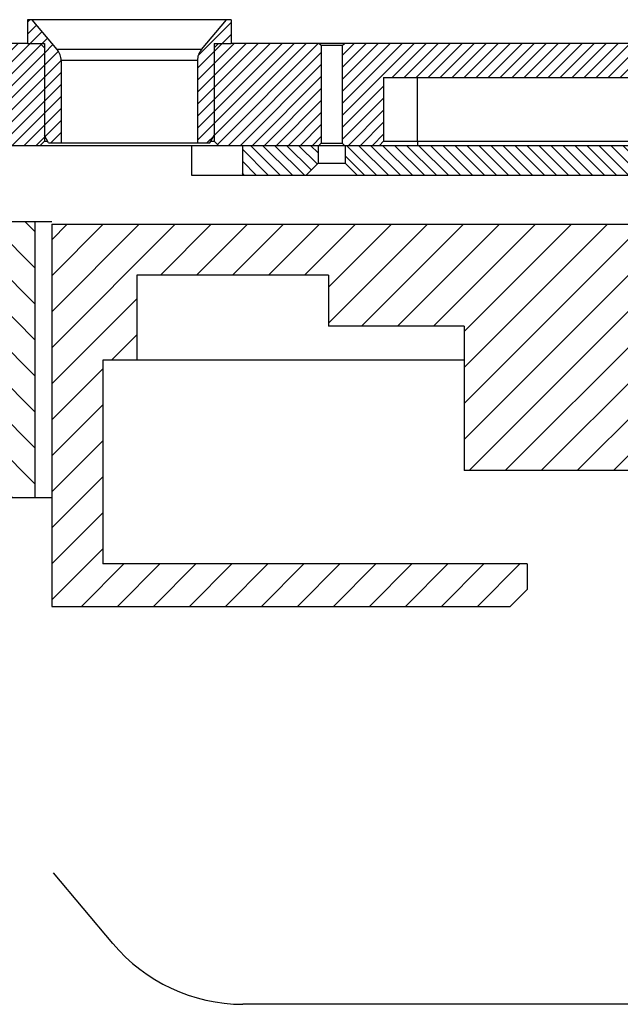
# Model space of a CAD drawing. Extents: x -1765 to 4890, y -3431 to 1272.
# Tile 115 of 189: x 2922 to 2993, y -2564 to -2448. Entities that reach past the tile are written whole.
import ezdxf

# ---------------------------------------------------------------- set-up
doc = ezdxf.new("R2010")
doc.units = 0
doc.linetypes.add('DASHED', pattern=[15, 7, -8])
doc.layers.get('0').update_dxf_attribs({"linetype": 'CONTINUOUS'})
doc.layers.add('1', color=7, linetype='CONTINUOUS')
pattern_1 = [(135, (0, 0), (-0.70710678, -0.70710678), [])]
pattern_2 = [(225, (0, 0), (0.70710678, -0.70710678), [])]

# ---------------------------------------------------------------- blocks, each defined once
blk = doc.blocks.new('HEADPLATE_TSK__1', base_point=(2796.83, -2504.25))
at = {"layer": '1', "linetype": 'CONTINUOUS'}
h = blk.add_hatch(dxfattribs=at)
h.set_pattern_fill('USER', color=1, scale=3, angle=135, pattern_type=0)
h.set_pattern_definition([(135, (0, 400), (-2.1213203, -2.1213203), [])])
h.paths.add_polyline_path([(2923.83, -2471.75), (2909, -2471.75), (2909, -2487.75), (2906.5, -2488.55), (2904, -2487.75), (2904, -2471.75), (2796.83, -2471.75), (2796.83, -2504.25), (2923.83, -2504.25)])
at = {"color": 1, "linetype": 'CONTINUOUS'}
for p, q in [((2923.83, -2471.75), (2909, -2471.75)), ((2925.83, -2471.75), (2923.83, -2471.75)), ((2923.83, -2471.75), (2923.83, -2504.25)), ((2923.83, -2504.25), (2796.83, -2504.25)), ((2925.83, -2504.25), (2923.83, -2504.25))]:
    blk.add_line(p, q, dxfattribs=at)
blk = doc.blocks.new('RING_CARRIER__2', base_point=(2925.83, -2517.05))
at = {"layer": '1', "linetype": 'CONTINUOUS'}
h = blk.add_hatch(dxfattribs=at)
h.set_pattern_fill('USER', color=6, scale=3, angle=45, pattern_type=0)
h.set_pattern_definition([(45, (0, 400), (-2.1213203, 2.1213203), [])])
h.paths.add_polyline_path([(2994.41, -2472.05), (2925.83, -2472.05), (2925.83, -2517.05), (2979.83, -2517.05), (2981.83, -2515.05), (2981.83, -2512.05), (2931.83, -2512.05), (2931.83, -2488.05), (2935.83, -2488.05), (2935.83, -2478.05), (2958.41, -2478.05), (2958.41, -2484.05), (2974.41, -2484.05), (2974.41, -2501.05), (3007.91, -2501.05), (3007.91, -2483.25), (3005.16, -2483.25), (2999.66, -2483.25), (2996.41, -2483.25), (2994.41, -2483.25)])
at = {"color": 6, "linetype": 'CONTINUOUS'}
for p, q in [((2925.83, -2472.05), (2994.41, -2472.05)), ((2925.83, -2472.05), (2925.83, -2517.05)), ((2935.83, -2478.05), (2935.83, -2488.05)), ((2958.41, -2478.05), (2935.83, -2478.05)), ((2958.41, -2478.05), (2958.41, -2484.05)), ((2974.41, -2484.05), (2958.41, -2484.05)), ((2974.41, -2484.05), (2974.41, -2501.05)), ((2931.83, -2488.05), (2931.83, -2512.05)), ((2935.83, -2488.05), (2931.83, -2488.05)), ((2974.41, -2488.05), (2935.83, -2488.05)), ((3007.91, -2501.05), (2974.41, -2501.05)), ((2981.83, -2512.05), (2931.83, -2512.05)), ((2981.83, -2512.05), (2981.83, -2515.05)), ((2981.83, -2515.05), (2979.83, -2517.05)), ((2925.83, -2517.05), (2979.83, -2517.05))]:
    blk.add_line(p, q, dxfattribs=at)
blk = doc.blocks.new('E7018FA__3', base_point=(3032.19, -2451.75))
for name, p in [('HEADPLATE_TSK__1', (2796.83, -2504.25)), ('RING_CARRIER__2', (2925.83, -2517.05))]:
    blk.add_blockref(name, p)
blk = doc.blocks.new('E7018C_512_ASSY__4', base_point=(2906.7, -2519.75))
blk.add_blockref('E7018FA__3', (3032.19, -2451.75))
blk = doc.blocks.new('SEC1__5', base_point=(2906.7, -2519.75))
blk.add_blockref('E7018C_512_ASSY__4', (2906.7, -2519.75))
blk = doc.blocks.new('VIEW1_POGO_TOWER__26', base_point=(2887.01, -2814.66))
at = {"layer": '1', "color": 1, "linetype": 'CONTINUOUS'}
for p, q in [((2933, -2556.75), (2926.03, -2548.43)), ((3152, -2563.91), (2948.34, -2563.91))]:
    blk.add_line(p, q, dxfattribs=at)
blk.add_arc((2948.34, -2543.91), 20, -140.0612, -90, dxfattribs=at)
blk.add_blockref('SEC1__5', (2906.7, -2519.75))
blk = doc.blocks.new('SEC_DD__27', base_point=(3500.99, -2456.25))
blk.add_blockref('VIEW1_POGO_TOWER__26', (2887.01, -2814.66))
blk = doc.blocks.new('D-E6980-90193-1S11B__28', base_point=(3525.64, -2222.89))
at = {"layer": '1'}
blk.add_blockref('SEC_DD__27', (3500.99, -2456.25), dxfattribs=at)
blk = doc.blocks.new('LOAD_BO_LARGE', base_point=(2942.28, -2462.7))
at = {"linetype": 'CONTINUOUS'}
h = blk.add_hatch(dxfattribs=at)
h.set_pattern_fill('USER', color=3, angle=135, pattern_type=0)
h.set_pattern_definition(pattern_1)
h.paths.add_polyline_path([(2957.19, -2464.85), (2955.79, -2466.25), (2948.28, -2466.25), (2948.28, -2462.75), (2948.84, -2462.75), (2949.09, -2462.75), (2953.09, -2462.75), (2953.29, -2462.75), (2957.19, -2462.75)])
h = blk.add_hatch(dxfattribs=at)
h.set_pattern_fill('USER', color=3, angle=135, pattern_type=0)
h.set_pattern_definition(pattern_1)
h.paths.add_polyline_path([(2964.41, -2462.75), (2968.91, -2462.75), (2989.29, -2462.75), (3004.91, -2462.75), (3009.41, -2462.75), (3011.9, -2462.75), (3011.9, -2466.25), (2961.79, -2466.25), (2960.39, -2464.85), (2960.39, -2462.75)])
at = {"color": 3, "linetype": 'CONTINUOUS'}
for p, q in [((2942.28, -2462.75), (2942.28, -2466.25)), ((2948.28, -2462.75), (2948.28, -2466.25)), ((2957.19, -2462.75), (2957.19, -2464.85)), ((2960.39, -2462.75), (2960.39, -2464.85)), ((2957.19, -2464.85), (2955.79, -2466.25)), ((2957.19, -2464.85), (2958.79, -2464.85)), ((2958.79, -2464.85), (2960.39, -2464.85)), ((2960.39, -2464.85), (2961.79, -2466.25)), ((2942.28, -2466.25), (2948.28, -2466.25)), ((2948.28, -2466.25), (2955.79, -2466.25)), ((2955.79, -2466.25), (2958.79, -2466.25)), ((2958.79, -2466.25), (2961.79, -2466.25)), ((2961.79, -2466.25), (3011.9, -2466.25))]:
    blk.add_line(p, q, dxfattribs=at)
at = {"color": 7, "linetype": 'DASHED'}
for p, q in [((2942.28, -2462.75), (2945.44, -2462.75)), ((2945.44, -2462.75), (2948.28, -2462.75)), ((2957.19, -2462.75), (2957.29, -2462.75)), ((2957.29, -2462.75), (2958.79, -2462.75)), ((2958.79, -2462.75), (2960.29, -2462.75)), ((2960.29, -2462.75), (2960.39, -2462.75))]:
    blk.add_line(p, q, dxfattribs=at)
at = {"color": 7, "linetype": 'CONTINUOUS'}
for p, q in [((2948.28, -2462.75), (2948.84, -2462.75)), ((2948.84, -2462.75), (2949.09, -2462.75)), ((2949.09, -2462.75), (2953.09, -2462.75)), ((2953.09, -2462.75), (2953.29, -2462.75)), ((2953.29, -2462.75), (2957.19, -2462.75)), ((2960.39, -2462.75), (2964.41, -2462.75)), ((2964.41, -2462.75), (2968.91, -2462.75)), ((2968.91, -2462.75), (2989.29, -2462.75)), ((2989.29, -2462.75), (3004.91, -2462.75))]:
    blk.add_line(p, q, dxfattribs=at)
blk = doc.blocks.new('BUSHING_E6978-21791_1', base_point=(2922.94, -2447.95))
at = {"linetype": 'CONTINUOUS'}
h = blk.add_hatch(dxfattribs=at)
h.set_pattern_fill('USER', color=1, angle=225, pattern_type=0)
h.set_pattern_definition(pattern_2)
edge = h.paths.add_edge_path()
edge.add_line((2926.92, -2462.45), (2925.44, -2462.45))
edge.add_line((2925.44, -2462.45), (2924.94, -2461.59))
edge.add_line((2924.94, -2461.59), (2924.94, -2451.25))
edge.add_line((2924.94, -2451.25), (2924.94, -2450.75))
edge.add_line((2924.94, -2450.75), (2924.44, -2450.75))
edge.add_line((2924.44, -2450.75), (2922.94, -2450.75))
edge.add_line((2922.94, -2450.75), (2922.94, -2447.95))
edge.add_line((2922.94, -2447.95), (2923.49, -2447.95))
edge.add_line((2923.49, -2447.95), (2926.45, -2451.48))
edge.add_arc((2924.92, -2452.76), 2, 360, 400, ccw=False)
edge.add_line((2926.92, -2452.76), (2926.92, -2462.45))
h = blk.add_hatch(dxfattribs=at)
h.set_pattern_fill('USER', color=1, angle=225, pattern_type=0)
h.set_pattern_definition(pattern_2)
edge = h.paths.add_edge_path()
edge.add_line((2946.39, -2447.95), (2943.44, -2451.48))
edge.add_arc((2944.97, -2452.76), 2, 140, 180)
edge.add_line((2942.97, -2452.76), (2942.97, -2462.45))
edge.add_line((2942.97, -2462.45), (2944.44, -2462.45))
edge.add_line((2944.44, -2462.45), (2944.94, -2461.59))
edge.add_line((2944.94, -2461.59), (2944.94, -2451.25))
edge.add_line((2944.94, -2451.25), (2944.94, -2450.75))
edge.add_line((2944.94, -2450.75), (2945.44, -2450.75))
edge.add_line((2945.44, -2450.75), (2946.94, -2450.75))
edge.add_line((2946.94, -2450.75), (2946.94, -2447.95))
edge.add_line((2946.94, -2447.95), (2946.39, -2447.95))
at = {"color": 7, "linetype": 'CONTINUOUS'}
for p, q in [((2922.94, -2447.95), (2922.94, -2450.75)), ((2923.49, -2447.95), (2922.94, -2447.95)), ((2926.45, -2451.48), (2923.49, -2447.95)), ((2934.94, -2447.95), (2923.49, -2447.95)), ((2946.39, -2447.95), (2934.94, -2447.95)), ((2943.44, -2451.48), (2946.39, -2447.95)), ((2946.94, -2447.95), (2946.39, -2447.95)), ((2946.94, -2447.95), (2946.94, -2450.75)), ((2922.94, -2450.75), (2924.44, -2450.75)), ((2924.44, -2450.75), (2924.94, -2450.75)), ((2924.94, -2450.75), (2924.94, -2451.25)), ((2924.94, -2451.25), (2924.94, -2461.59)), ((2944.94, -2450.75), (2944.94, -2451.25)), ((2944.94, -2450.75), (2945.44, -2450.75)), ((2944.94, -2451.25), (2944.94, -2461.59)), ((2945.44, -2450.75), (2946.94, -2450.75)), ((2926.92, -2452.76), (2926.92, -2462.45)), ((2942.97, -2452.76), (2942.97, -2462.45)), ((2925.44, -2462.45), (2924.94, -2461.59)), ((2944.44, -2462.45), (2944.94, -2461.59)), ((2925.44, -2462.45), (2926.92, -2462.45)), ((2926.92, -2462.45), (2934.94, -2462.45)), ((2934.94, -2462.45), (2942.97, -2462.45)), ((2942.97, -2462.45), (2944.44, -2462.45))]:
    blk.add_line(p, q, dxfattribs=at)
at = {"color": 1, "linetype": 'CONTINUOUS'}
for p, q in [((2943.44, -2451.48), (2926.45, -2451.48)), ((2942.97, -2452.76), (2926.92, -2452.76))]:
    blk.add_line(p, q, dxfattribs=at)
at = {"color": 7, "linetype": 'CONTINUOUS'}
for centre, start, end in [((2924.92, -2452.76), 0, 40), ((2944.97, -2452.76), 140, 180)]:
    blk.add_arc(centre, 2, start, end, dxfattribs=at)
blk = doc.blocks.new('BUSHING_SET', base_point=(2922.94, -2447.95))
blk.add_blockref('BUSHING_E6978-21791_1', (2922.94, -2447.95))
blk = doc.blocks.new('STIFFENER_LARGE_E7018-4160', base_point=(2920.11, -2450.75))
at = {"linetype": 'CONTINUOUS'}
h = blk.add_hatch(dxfattribs=at)
h.set_pattern_fill('USER', color=1, angle=225, pattern_type=0)
h.set_pattern_definition(pattern_2)
h.paths.add_polyline_path([(2920.11, -2461.75), (2921.11, -2462.75), (2924.44, -2462.75), (2924.94, -2462.25), (2924.94, -2461.59), (2924.94, -2451.25), (2924.44, -2450.75), (2922.94, -2450.75), (2921.11, -2450.75), (2920.11, -2451.75)])
h = blk.add_hatch(dxfattribs=at)
h.set_pattern_fill('USER', color=1, angle=225, pattern_type=0)
h.set_pattern_definition(pattern_2)
h.paths.add_polyline_path([(2948.84, -2462.75), (2949.09, -2462.75), (2953.09, -2462.75), (2953.29, -2462.75), (2957.19, -2462.75), (2957.29, -2462.75), (2957.54, -2462.5), (2957.54, -2451), (2957.29, -2450.75), (2946.94, -2450.75), (2945.44, -2450.75), (2944.94, -2451.25), (2944.94, -2461.59), (2944.94, -2462.25), (2945.44, -2462.75), (2948.28, -2462.75)])
h = blk.add_hatch(dxfattribs=at)
h.set_pattern_fill('USER', color=1, angle=225, pattern_type=0)
h.set_pattern_definition(pattern_2)
h.paths.add_polyline_path([(2964.41, -2462.75), (2964.91, -2462.25), (2964.91, -2454.75), (2968.91, -2454.75), (3004.91, -2454.75), (3008.91, -2454.75), (3008.91, -2462.25), (3009.41, -2462.75), (3011.9, -2462.75), (3011.9, -2462.7), (3011.9, -2450.75), (2960.29, -2450.75), (2960.04, -2451), (2960.04, -2462.5), (2960.29, -2462.75), (2960.39, -2462.75)])
at = {"color": 7, "linetype": 'CONTINUOUS'}
for p, q in [((2922.94, -2450.75), (2921.11, -2450.75)), ((2922.94, -2450.75), (2924.44, -2450.75)), ((2924.94, -2451.25), (2924.44, -2450.75)), ((2924.94, -2451.25), (2924.94, -2461.59)), ((2944.94, -2451.25), (2945.44, -2450.75)), ((2944.94, -2451.25), (2944.94, -2461.59)), ((2945.44, -2450.75), (2946.94, -2450.75)), ((2957.29, -2450.75), (2946.94, -2450.75)), ((2957.54, -2451), (2957.29, -2450.75)), ((2958.79, -2450.75), (2957.29, -2450.75)), ((2958.79, -2451), (2957.54, -2451)), ((2957.54, -2451), (2957.54, -2462.5)), ((2960.29, -2450.75), (2958.79, -2450.75)), ((2960.04, -2451), (2958.79, -2451)), ((2960.04, -2451), (2960.29, -2450.75)), ((2960.04, -2451), (2960.04, -2462.5)), ((3011.9, -2450.75), (2960.29, -2450.75)), ((2964.91, -2454.75), (2964.91, -2462.25)), ((2964.91, -2454.75), (2968.91, -2454.75)), ((2968.91, -2454.75), (3004.91, -2454.75)), ((2924.94, -2461.59), (2924.94, -2462.25)), ((2944.94, -2461.59), (2944.94, -2462.25)), ((2921.11, -2462.75), (2924.44, -2462.75)), ((2924.94, -2462.25), (2924.44, -2462.75)), ((2924.44, -2462.75), (2934.94, -2462.75)), ((2924.94, -2462.25), (2925.33, -2462.25)), ((2934.94, -2462.75), (2942.28, -2462.75)), ((2942.28, -2462.75), (2945.44, -2462.75)), ((2944.56, -2462.25), (2944.94, -2462.25)), ((2944.94, -2462.25), (2945.44, -2462.75)), ((2945.44, -2462.75), (2948.28, -2462.75)), ((2948.28, -2462.75), (2948.84, -2462.75)), ((2948.84, -2462.75), (2949.09, -2462.75)), ((2949.09, -2462.75), (2953.09, -2462.75)), ((2953.09, -2462.75), (2953.29, -2462.75)), ((2953.29, -2462.75), (2957.19, -2462.75)), ((2957.19, -2462.75), (2957.29, -2462.75)), ((2957.54, -2462.5), (2957.29, -2462.75)), ((2957.29, -2462.75), (2958.79, -2462.75)), ((2957.54, -2462.5), (2958.79, -2462.5)), ((2958.79, -2462.5), (2960.04, -2462.5)), ((2958.79, -2462.75), (2960.29, -2462.75)), ((2960.04, -2462.5), (2960.29, -2462.75)), ((2960.29, -2462.75), (2960.39, -2462.75)), ((2960.39, -2462.75), (2964.41, -2462.75)), ((2964.91, -2462.25), (2964.41, -2462.75)), ((2964.91, -2462.25), (2968.91, -2462.25)), ((2968.91, -2462.25), (3004.91, -2462.25))]:
    blk.add_line(p, q, dxfattribs=at)
at = {"color": 7, "linetype": 'DASHED'}
for p, q in [((2924.44, -2450.75), (2924.94, -2450.75)), ((2944.94, -2450.75), (2945.44, -2450.75)), ((2964.41, -2462.75), (2968.91, -2462.75)), ((2968.91, -2462.75), (2989.29, -2462.75)), ((2989.29, -2462.75), (3004.91, -2462.75))]:
    blk.add_line(p, q, dxfattribs=at)
at = {"color": 1, "linetype": 'CONTINUOUS'}
for q in [(2968.91, -2454.75), (2968.91, -2462.75)]:
    blk.add_line((2968.91, -2462.25), q, dxfattribs=at)
blk = doc.blocks.new('STIFFENER_ASSY_LARGE_E4160', base_point=(2906.61, -2447.95))
for name, p in [('BUSHING_SET', (2922.94, -2447.95)), ('STIFFENER_LARGE_E7018-4160', (2920.11, -2450.75))]:
    blk.add_blockref(name, p)
blk = doc.blocks.new('LOAD_BO_ASSY_LARGE', base_point=(2906.61, -2447.95))
for name, p in [('STIFFENER_ASSY_LARGE_E4160', (2906.61, -2447.95)), ('LOAD_BO_LARGE', (2942.28, -2462.7))]:
    blk.add_blockref(name, p)
blk = doc.blocks.new('WPIF_12INCH', base_point=(2906.61, -2447.85))
blk.add_blockref('LOAD_BO_ASSY_LARGE', (2906.61, -2447.95))
blk = doc.blocks.new('B-B', base_point=(3030.16, -2455.88))
blk.add_blockref('WPIF_12INCH', (2906.61, -2447.85))
blk = doc.blocks.new('1', base_point=(2845.41, -2487.08))
blk.add_blockref('B-B', (3030.16, -2455.88))
blk = doc.blocks.new('E7018-90050', base_point=(2906.61, -2573.99))
at = {"layer": '1'}
blk.add_blockref('1', (2845.41, -2487.08), dxfattribs=at)

msp = doc.modelspace()

# ---------------------------------------------------------------- block references
for name, p in [('D-E6980-90193-1S11B__28', (3525.64, -2222.89)), ('E7018-90050', (2906.61, -2573.99))]:
    msp.add_blockref(name, p)

doc.saveas('drawing.dxf')
